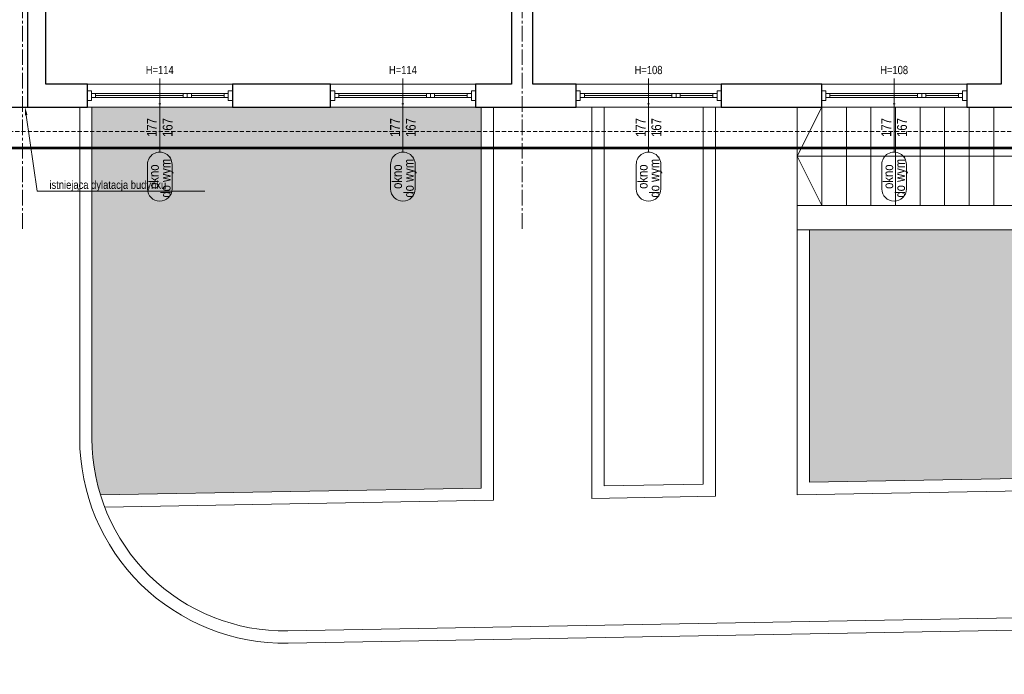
# Model space of a CAD drawing. Header units: millimetres. Extents: x -53179 to 121817, y -123620 to 254214.
# Tile 13 of 256: x 17902 to 29929, y -106926 to -98933. Entities that reach past the tile are written whole.
import ezdxf
from ezdxf import colors
from ezdxf.entities.mleader import LeaderData, LeaderLine
from ezdxf.enums import TextEntityAlignment as Align
from ezdxf.math import Vec2, Vec3

# ---------------------------------------------------------------- set-up
doc = ezdxf.new("R2010")
doc.units = ezdxf.units.MM
doc.linetypes.add('xref_ACAD-LSN_dyspozytornia_PW_rzuty_12$0$CENTER2', pattern=[28.575000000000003, 19.05, -3.175, 3.175, -3.175])
doc.linetypes.add('xref_ACAD-LSN_dyspozytornia_PW_rzuty_12$0$DASHED', pattern=[19.049999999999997, 12.7, -6.35])
for name, color, linetype, lineweight in [('xref', 8, 'Continuous', 13), ('xref_ACAD-LSN_dyspozytornia_PW_rzuty_12$0$A hatch', 8, 'Continuous', 5), ('xref_ACAD-LSN_dyspozytornia_PW_rzuty_12$0$A opis', 8, 'Continuous', 13), ('xref_ACAD-LSN_dyspozytornia_PW_rzuty_12$0$A opis stolarka', 8, 'Continuous', 9), ('xref_ACAD-LSN_dyspozytornia_PW_rzuty_12$0$A opis stolarka NWD typ', 8, 'Continuous', 9), ('xref_ACAD-LSN_dyspozytornia_PW_rzuty_12$0$A widok', 8, 'Continuous', 9), ('xref_ACAD-LSN_dyspozytornia_PW_rzuty_12$0$A widok wyżej', 8, 'xref_ACAD-LSN_dyspozytornia_PW_rzuty_12$0$DASHED', 9), ('xref_ACAD-LSN_dyspozytornia_PW_rzuty_12$0$A zakres', 8, 'Continuous', 13), ('xref_ACAD-LSN_dyspozytornia_PW_rzuty_12$0$A-Glaz', 8, 'Continuous', 9), ('xref_ACAD-LSN_dyspozytornia_PW_rzuty_12$0$A-Wall', 8, 'Continuous', 25), ('xref_ACAD-LSN_dyspozytornia_PW_rzuty_12$0$S-Grid-Iden', 8, 'xref_ACAD-LSN_dyspozytornia_PW_rzuty_12$0$CENTER2', 9)]:
    doc.layers.add(name, color=color, linetype=linetype, lineweight=lineweight)
doc.layers.add('xref_ACAD-LSN_dyspozytornia_PW_rzuty_12$0$A opis ppoż okna', color=8, linetype='Continuous', lineweight=13, transparency=0.25)
doc.styles.add('xref_ACAD-LSN_dyspozytornia_PW_rzuty_12$0$STYL ASA', font='ARIALN.TTF')

# ---------------------------------------------------------------- blocks, each defined once
blk = doc.blocks.new('xref_ACAD-LSN_dyspozytornia_PW_rzuty_12$0$blok do okna')
for points in [[(28.5, 2.499999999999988), (33.5, 2.499999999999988), (33.5, -2.500000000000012), (28.5, -2.500000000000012)], [(33.5, 2.499999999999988), (38.5, 2.499999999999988), (38.5, -2.500000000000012), (33.5, -2.500000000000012)]]:
    blk.add_lwpolyline(points, close=True)
for points in [[(-78.5, -4.440892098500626e-16), (28.5, -4.44089209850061e-16)], [(38.5, -1.154631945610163e-14), (78.5, -4.440892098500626e-16)]]:
    blk.add_lwpolyline(points)
blk = doc.blocks.new('xref_ACAD-LSN_dyspozytornia_PW_rzuty_12$0$wtag_LEFT')
at = {"transparency": 33554687, "elevation": 5.768854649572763e-05}
for points in [[(-29.99999999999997, 0), (30.00000000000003, 0)], [(30.00000000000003, 0), (60.00000000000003, 0)]]:
    blk.add_lwpolyline(points, dxfattribs=at)
at = {"layer": 'xref_ACAD-LSN_dyspozytornia_PW_rzuty_12$0$A opis stolarka NWD typ', "transparency": 33554687, "elevation": 5.768854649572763e-05}
blk.add_lwpolyline([(-74.99999999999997, 15, 0.9999999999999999), (-74.99999999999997, -14.99999999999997), (-44.99999999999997, -14.99999999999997, 0.9999999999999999), (-44.99999999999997, 15)], format="xyb", close=True, dxfattribs=at)
at = {"ltscale": 0.1, "transparency": 33554687, "style": 'xref_ACAD-LSN_dyspozytornia_PW_rzuty_12$0$STYL ASA'}
blk.add_attdef('WINDOWS:PARAPET', text='', height=10, rotation=90, dxfattribs=at).set_placement((70.22468030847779, 0, 5.768854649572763e-05), align=Align.MIDDLE_CENTER)
blk.add_attdef('WINDOWS:SZEROKOŚĆ', text='', height=12, dxfattribs=at).set_placement((0, 0), align=Align.BOTTOM_CENTER)
blk.add_attdef('WINDOWS:WYSOKOŚĆ', text='', height=12, dxfattribs=at).set_placement((0, -3.600000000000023), align=Align.TOP_CENTER)
at = {"layer": 'xref_ACAD-LSN_dyspozytornia_PW_rzuty_12$0$A opis ppoż okna', "ltscale": 0.1, "transparency": 33554687, "style": 'xref_ACAD-LSN_dyspozytornia_PW_rzuty_12$0$STYL ASA'}
blk.add_attdef('WINDOWS:PPOŻ', text='', height=10, rotation=90, dxfattribs=at).set_placement((30, 0, 5.768854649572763e-05), align=Align.MIDDLE_CENTER)
at = {"layer": 'xref_ACAD-LSN_dyspozytornia_PW_rzuty_12$0$A opis stolarka NWD typ', "ltscale": 0.1, "transparency": 33554687, "style": 'xref_ACAD-LSN_dyspozytornia_PW_rzuty_12$0$STYL ASA'}
blk.add_attdef('WINDOWS:TYP', text='', height=12, dxfattribs=at).set_placement((-60.00000000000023, -2.400000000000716), align=Align.BOTTOM_CENTER)
blk.add_attdef('WINDOWS:PODTYP', text='', height=12, dxfattribs=at).set_placement((-60.00000000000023, -1.200000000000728), align=Align.TOP_CENTER)
blk = doc.blocks.new('xref_ACAD-LSN_dyspozytornia_PW_rzuty_12')
at = {"layer": 'xref_ACAD-LSN_dyspozytornia_PW_rzuty_12$0$A hatch', "transparency": 33554495}
h = blk.add_hatch(dxfattribs=at)
h.set_pattern_fill('GRASS', color=256, scale=4)
h.set_pattern_definition([(90, (0, -10000), (-71.84204896, 71.84204896), [19.05, -124.63409792]), (45, (0, -10000), (-71.84204896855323, 71.84204896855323), [19.05, -82.55]), (135, (0, -10000), (-71.84204896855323, -71.84204896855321), [19.05, -82.55])])
edge = h.paths.add_edge_path()
edge.add_spline(control_points=[(73831.49537236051, 78934.68389895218), (73821.36042332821, 78950.88863215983), (73811.24191423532, 78967.06689592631), (73777.87336999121, 79019.68689474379), (73754.29025571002, 79055.7257734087), (73718.41295725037, 79105.3625960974), (73707.36062049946, 79120.02628679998), (73684.5224270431, 79148.7496570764), (73672.73727794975, 79162.80854113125), (73654.37669912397, 79183.3558576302), (73648.13772420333, 79190.12106444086), (73632.68528726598, 79206.36703788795), (73623.35011724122, 79215.75976406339), (73602.49878292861, 79235.86142743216), (73590.89256159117, 79246.5028439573), (73522.60170751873, 79306.13504925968), (73459.3689372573, 79349.99570612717), (73322.17585606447, 79426.90115018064), (73248.21759027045, 79459.94431247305), (73069.96663668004, 79523.19509479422), (72963.11599133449, 79549.7691875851), (72743.28333597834, 79584.7270513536), (72630.30225323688, 79593.1116682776), (72404.8752191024, 79591.7226327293), (72292.42944651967, 79581.94889123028), (72113.07049313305, 79550.95862149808), (72044.06797107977, 79534.984529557), (71910.8954184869, 79495.4976859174), (71846.72573203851, 79471.98481152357), (71725.02086586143, 79417.48038708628), (71667.48643031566, 79386.48901199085), (71560.83007797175, 79317.10625360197), (71511.70912723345, 79278.71606506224), (71449.299355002, 79219.14138223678), (71431.82100063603, 79200.981101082), (71407.01461765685, 79172.78947928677), (71398.98099836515, 79163.23372185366), (71383.39910032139, 79143.80527357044), (71375.85356427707, 79133.93117964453), (71359.01062101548, 79110.82077989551), (71349.87447081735, 79097.4756480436), (71316.17946671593, 79045.23532960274), (71294.19464417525, 79004.53466454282), (71248.09081474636, 78905.25645858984), (71225.83886623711, 78845.34303338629), (71186.66330036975, 78721.60116034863), (71169.73999385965, 78657.77547403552), (71142.39748591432, 78545.80350429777), (71131.45516007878, 78498.07668736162), (71120.4976968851, 78450.28156009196)], knot_values=[0, 0, 0, 0, 57.20706503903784, 57.20706503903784, 187.1819562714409, 187.1819562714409, 242.9538798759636, 242.9538798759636, 298.7258034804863, 298.7258034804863, 326.6117652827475, 326.6117652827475, 366.5321082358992, 366.5321082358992, 413.6403352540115, 413.6403352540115, 636.6013387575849, 636.6013387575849, 859.5623422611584, 859.5623422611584, 1147.494799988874, 1147.494799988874, 1435.42725771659, 1435.42725771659, 1723.359715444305, 1723.359715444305, 1909.892426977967, 1909.892426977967, 2096.425138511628, 2096.425138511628, 2282.957850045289, 2282.957850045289, 2469.49056157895, 2469.49056157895, 2547.228376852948, 2547.228376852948, 2586.097284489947, 2586.097284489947, 2624.966192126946, 2624.966192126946, 2675.594062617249, 2675.594062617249, 2819.436148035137, 2819.436148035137, 3012.724073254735, 3012.724073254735, 3206.011998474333, 3206.011998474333, 3347.114496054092, 3347.114496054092, 3347.114496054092, 3347.114496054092], degree=3, periodic=0)
edge.add_line((71120.4976968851, 78450.28156009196), (73831.4953723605, 78934.68389895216))
h.paths.add_polyline_path([(69699.19427511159, 79521.75866006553), (65252.06331730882, 79442.81853932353), (65252.06331730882, 78327.21501154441), (70701.67605661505, 78327.21501154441), (70701.67605661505, 78536.91380562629, 0.4194217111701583)])
h.paths.add_polyline_path([(66521.5854338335, 80689.2203145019), (65352.684490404, 80689.2203145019), (65352.684490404, 80659.2203145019), (65323.184490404, 80659.2203145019), (65323.184490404, 80689.2203145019), (65229.93869189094, 80689.2203145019), (65239.63971624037, 80142.70828359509), (66521.5854338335, 80165.46384233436)])
edge = h.paths.add_edge_path()
edge.add_line((67744.60449732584, 80689.2203145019), (68718.73525109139, 80689.2203145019))
edge.add_line((68718.73525109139, 80689.2203145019), (68718.73525109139, 80265.30380589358))
edge.add_arc((68483.73525109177, 80265.30380589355), 234.9999999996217, -15.040193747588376, 7.105427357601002e-12, ccw=False)
edge.add_line((68710.68509664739, 80204.32210698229), (67744.60449732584, 80187.1734059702))
edge.add_line((67744.60449732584, 80187.1734059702), (67744.60449732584, 80689.2203145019))
edge = h.paths.add_edge_path()
edge.add_line((69340.24443135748, 80689.2203145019), (69815.684490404, 80689.2203145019))
edge.add_line((69815.684490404, 80689.2203145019), (69815.684490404, 80223.93672736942))
edge.add_line((69815.684490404, 80223.93672736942), (69350.60182599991, 80215.681139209))
edge.add_arc((69575.24443135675, 80284.67896423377), 234.9999999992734, 179.9999999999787, 197.0740716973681, ccw=False)
edge.add_line((69340.24443135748, 80284.67896423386), (69340.24443135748, 80689.2203145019))
edge = h.paths.add_edge_path()
edge.add_line((70216.684490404, 80539.2203145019), (71051.684490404, 80539.2203145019))
edge.add_line((71051.684490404, 80539.2203145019), (71051.684490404, 80689.2203145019))
edge.add_line((71051.684490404, 80689.2203145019), (71234.684490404, 80689.2203145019))
edge.add_line((71234.684490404, 80689.2203145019), (71234.684490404, 80312.98154672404))
edge.add_arc((71169.68449040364, 80312.98154672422), 65.0000000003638, 271.0169389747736, 359.99999999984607, ccw=False)
edge.add_line((71170.83811050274, 80247.99178475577), (70216.684490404, 80231.09201850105))
edge.add_line((70216.684490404, 80231.09201850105), (70216.684490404, 80539.2203145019))
edge = h.paths.add_edge_path()
edge.add_line((72662.67849216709, 80689.2203145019), (72890.684490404, 80689.2203145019))
edge.add_line((72890.684490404, 80689.2203145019), (72890.684490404, 80659.2203145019))
edge.add_line((72890.684490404, 80659.2203145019), (72903.684490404, 80659.2203145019))
edge.add_line((72903.684490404, 80659.2203145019), (72901.84927252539, 80108.69183261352))
edge.add_arc((72897.6784921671, 80343.6548181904), 235.0000000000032, 180, 271.0169389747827, ccw=False)
edge.add_line((72662.67849216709, 80343.6548181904), (72662.67849216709, 80689.2203145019))
at = {"layer": 'xref_ACAD-LSN_dyspozytornia_PW_rzuty_12$0$A hatch'}
for points in [[(69325.24443135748, 80689.2203145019), (69325.24443135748, 80284.67896423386, 0.419421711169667), (69579.68143173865, 80034.71834127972), (71174.12149078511, 80063.02092376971, 0.4090245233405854), (71419.684490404, 80312.98154672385), (71419.684490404, 80689.2203145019)], [(69340.24443135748, 80689.2203145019), (69340.24443135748, 80284.67896423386, 0.4194217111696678), (69579.41521171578, 80049.71597865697), (71173.85527076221, 80078.01856114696, 0.409024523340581), (71404.684490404, 80312.98154672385), (71404.684490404, 80689.2203145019)], [(70201.684490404, 80689.2203145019), (70201.684490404, 80215.78617217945), (71171.10433052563, 80232.99414737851, 0.4090245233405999), (71249.684490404, 80312.98154672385), (71249.684490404, 80689.2203145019)], [(70216.684490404, 80539.2203145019), (70216.684490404, 80231.05479713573), (71170.83811050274, 80247.99178475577, 0.4090245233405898), (71234.684490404, 80312.98154672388), (71234.684490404, 80689.2203145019)]]:
    blk.add_lwpolyline(points, format="xyb", dxfattribs=at)
for points in [[(69815.684490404, 80689.2203145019), (69815.684490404, 80223.93672736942), (69350.60182599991, 80215.681139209)], [(69830.684490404, 80689.2203145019), (69830.684490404, 80209.2006263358), (69355.73527714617, 80200.76989906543)], [(69950.684490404, 80689.2203145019), (69950.684490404, 80211.33072202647), (70101.684490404, 80214.01109243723), (70101.684490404, 80689.2203145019)], [(69965.684490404, 80689.2203145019), (69965.684490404, 80226.59934698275), (70086.684490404, 80228.74719347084), (70086.684490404, 80689.2203145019)]]:
    blk.add_lwpolyline(points, dxfattribs=at)
at = {"layer": 'xref_ACAD-LSN_dyspozytornia_PW_rzuty_12$0$A widok'}
for points in [[(70231.684490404, 80689.2203145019), (70201.684490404, 80689.2203145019), (70201.684490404, 80569.2203145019), (70231.684490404, 80569.2203145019)], [(70261.684490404, 80689.2203145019), (70231.684490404, 80689.2203145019), (70231.684490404, 80569.2203145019), (70261.684490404, 80569.2203145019)], [(70291.684490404, 80689.2203145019), (70261.684490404, 80689.2203145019), (70261.684490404, 80569.2203145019), (70291.684490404, 80569.2203145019)], [(70321.684490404, 80689.2203145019), (70291.684490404, 80689.2203145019), (70291.684490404, 80569.2203145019), (70321.684490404, 80569.2203145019)], [(70351.684490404, 80689.2203145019), (70321.684490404, 80689.2203145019), (70321.684490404, 80569.2203145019), (70351.684490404, 80569.2203145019)], [(70381.684490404, 80689.2203145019), (70351.684490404, 80689.2203145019), (70351.684490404, 80569.2203145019), (70381.684490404, 80569.2203145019)], [(70411.684490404, 80689.2203145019), (70381.684490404, 80689.2203145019), (70381.684490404, 80569.2203145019), (70411.684490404, 80569.2203145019)], [(70441.684490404, 80689.2203145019), (70411.684490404, 80689.2203145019), (70411.684490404, 80569.2203145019), (70441.684490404, 80569.2203145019)], [(70471.684490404, 80689.2203145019), (70441.684490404, 80689.2203145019), (70441.684490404, 80569.2203145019), (70471.684490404, 80569.2203145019)]]:
    blk.add_lwpolyline(points, close=True, dxfattribs=at)
for points in [[(71021.684490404, 80689.2203145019), (71021.684490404, 80569.2203145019), (70201.684490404, 80569.2203145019), (70201.684490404, 80539.2203145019), (71051.684490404, 80539.2203145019), (71051.684490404, 80689.2203145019)], [(70231.684490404, 80689.2203145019), (70201.684490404, 80629.2203145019), (70231.684490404, 80569.2203145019)], [(70771.684490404, 80629.2203145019), (70201.684490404, 80629.2203145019)]]:
    blk.add_lwpolyline(points, dxfattribs=at)
at = {"layer": 'xref_ACAD-LSN_dyspozytornia_PW_rzuty_12$0$A widok wyżej', "linetype": 'xref_ACAD-LSN_dyspozytornia_PW_rzuty_12$0$DASHED', "lineweight": 9, "ltscale": 0.2}
for p, q in [((69511.684490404, 80717.22031450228), (69334.684490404, 80717.22031450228)), ((69808.684490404, 80717.22031450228), (69631.684490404, 80717.22031450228)), ((70108.684490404, 80717.22031450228), (69931.684490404, 80717.22031450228)), ((70408.684490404, 80717.22031450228), (70231.684490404, 80717.22031450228)), ((69334.684490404, 80689.2203145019), (69511.684490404, 80689.2203145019)), ((69631.684490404, 80689.2203145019), (69808.684490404, 80689.2203145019)), ((69931.684490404, 80689.2203145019), (70108.684490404, 80689.2203145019)), ((70231.684490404, 80689.2203145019), (70408.684490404, 80689.2203145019))]:
    blk.add_line(p, q, dxfattribs=at)
at = {"layer": 'xref_ACAD-LSN_dyspozytornia_PW_rzuty_12$0$A widok wyżej', "ltscale": 0.4}
blk.add_lwpolyline([(65352.684490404, 80659.2203145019), (72855.684490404, 80659.2203145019)], dxfattribs=at)
at = {"layer": 'xref_ACAD-LSN_dyspozytornia_PW_rzuty_12$0$A zakres', "linetype": 'xref_ACAD-LSN_dyspozytornia_PW_rzuty_12$0$DASHED', "const_width": 3}
blk.add_lwpolyline([(67446.184490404, 82031.22031450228), (67446.184490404, 80639.22031450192), (72869.684490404, 80639.2203145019), (72869.684490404, 82031.22031450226)], close=True, dxfattribs=at)
at = {"layer": 'xref_ACAD-LSN_dyspozytornia_PW_rzuty_12$0$A-Glaz', "linetype": 'Continuous', "lineweight": 9}
for p, q in [((69334.684490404, 80717.22031450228), (69511.684490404, 80717.22031450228)), ((69631.684490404, 80717.22031450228), (69808.684490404, 80717.22031450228)), ((69931.684490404, 80717.22031450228), (70108.684490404, 80717.22031450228)), ((70231.684490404, 80717.22031450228), (70408.684490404, 80717.22031450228)), ((69344.684490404, 80700.72031450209), (69344.684490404, 80705.72031450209)), ((69501.684490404, 80700.72031450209), (69501.684490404, 80705.72031450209)), ((69641.684490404, 80700.72031450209), (69641.684490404, 80705.72031450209)), ((69798.684490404, 80700.72031450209), (69798.684490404, 80705.72031450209)), ((69941.684490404, 80700.72031450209), (69941.684490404, 80705.72031450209)), ((70098.684490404, 80700.72031450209), (70098.684490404, 80705.72031450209)), ((70241.684490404, 80700.72031450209), (70241.684490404, 80705.72031450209)), ((70398.684490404, 80700.72031450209), (70398.684490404, 80705.72031450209)), ((69334.684490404, 80689.2203145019), (69511.684490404, 80689.2203145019)), ((69631.684490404, 80689.2203145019), (69808.684490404, 80689.2203145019)), ((69931.684490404, 80689.2203145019), (70108.684490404, 80689.2203145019)), ((70231.684490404, 80689.2203145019), (70408.684490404, 80689.2203145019))]:
    blk.add_line(p, q, dxfattribs=at)
for points in [[(69339.684490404, 80709.22031450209), (69334.684490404, 80709.22031450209), (69334.684490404, 80697.22031450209), (69339.684490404, 80697.22031450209)], [(69339.684490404, 80700.72031450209), (69339.684490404, 80705.72031450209), (69506.684490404, 80705.72031450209), (69506.684490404, 80700.72031450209)], [(69506.684490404, 80709.22031450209), (69511.684490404, 80709.22031450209), (69511.684490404, 80697.22031450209), (69506.684490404, 80697.22031450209)], [(69636.684490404, 80709.22031450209), (69631.684490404, 80709.22031450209), (69631.684490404, 80697.22031450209), (69636.684490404, 80697.22031450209)], [(69636.684490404, 80700.72031450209), (69636.684490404, 80705.72031450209), (69803.684490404, 80705.72031450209), (69803.684490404, 80700.72031450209)], [(69803.684490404, 80709.22031450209), (69808.684490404, 80709.22031450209), (69808.684490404, 80697.22031450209), (69803.684490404, 80697.22031450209)], [(69936.684490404, 80709.22031450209), (69931.684490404, 80709.22031450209), (69931.684490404, 80697.22031450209), (69936.684490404, 80697.22031450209)], [(69936.684490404, 80700.72031450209), (69936.684490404, 80705.72031450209), (70103.684490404, 80705.72031450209), (70103.684490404, 80700.72031450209)], [(70103.684490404, 80709.22031450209), (70108.684490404, 80709.22031450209), (70108.684490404, 80697.22031450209), (70103.684490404, 80697.22031450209)], [(70236.684490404, 80709.22031450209), (70231.684490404, 80709.22031450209), (70231.684490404, 80697.22031450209), (70236.684490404, 80697.22031450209)], [(70236.684490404, 80700.72031450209), (70236.684490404, 80705.72031450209), (70403.684490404, 80705.72031450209), (70403.684490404, 80700.72031450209)], [(70403.684490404, 80709.22031450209), (70408.684490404, 80709.22031450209), (70408.684490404, 80697.22031450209), (70403.684490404, 80697.22031450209)]]:
    blk.add_lwpolyline(points, close=True, dxfattribs=at)
at = {"layer": 'xref_ACAD-LSN_dyspozytornia_PW_rzuty_12$0$A-Wall', "linetype": 'Continuous', "lineweight": 25}
for p, q in [((70450.684490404, 81222.22031450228), (70450.684490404, 80717.22031450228)), ((69283.684490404, 80717.22031450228), (69283.684490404, 81025.22031450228)), ((69852.684490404, 81029.22031450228), (69852.684490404, 80717.22031450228)), ((69878.684490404, 80717.22031450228), (69878.684490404, 81029.22031450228)), ((69334.684490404, 80717.22031450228), (69283.684490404, 80717.22031450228)), ((69334.684490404, 80689.2203145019), (69334.684490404, 80717.22031450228)), ((69511.684490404, 80717.22031450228), (69511.684490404, 80689.2203145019)), ((69631.684490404, 80717.22031450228), (69511.684490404, 80717.22031450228)), ((69631.684490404, 80689.2203145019), (69631.684490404, 80717.22031450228)), ((69808.684490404, 80717.22031450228), (69808.684490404, 80689.2203145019)), ((69852.684490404, 80717.22031450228), (69808.684490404, 80717.22031450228)), ((69931.684490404, 80717.22031450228), (69878.684490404, 80717.22031450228)), ((69931.684490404, 80689.2203145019), (69931.684490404, 80717.22031450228)), ((70108.684490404, 80717.22031450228), (70108.684490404, 80689.2203145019)), ((70231.684490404, 80717.22031450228), (70108.684490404, 80717.22031450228)), ((70231.684490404, 80689.2203145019), (70231.684490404, 80717.22031450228)), ((70408.684490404, 80717.22031450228), (70408.684490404, 80689.2203145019)), ((70450.684490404, 80717.22031450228), (70408.684490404, 80717.22031450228)), ((69226.684490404, 80689.2203145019), (69334.684490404, 80689.2203145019)), ((69511.684490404, 80689.2203145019), (69631.684490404, 80689.2203145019)), ((69808.684490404, 80689.2203145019), (69931.684490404, 80689.2203145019)), ((70108.684490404, 80689.2203145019), (70231.684490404, 80689.2203145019)), ((70408.684490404, 80689.2203145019), (70528.684490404, 80689.2203145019))]:
    blk.add_line(p, q, dxfattribs=at)
at = {"layer": 'xref_ACAD-LSN_dyspozytornia_PW_rzuty_12$0$A-Wall'}
blk.add_lwpolyline([(69261.684490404, 80689.2203145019), (69261.684490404, 81025.22031450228)], dxfattribs=at)
at = {"layer": 'xref_ACAD-LSN_dyspozytornia_PW_rzuty_12$0$S-Grid-Iden'}
for points in [[(69255.184490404, 82131.22031450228), (69255.184490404, 80539.2203145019)], [(69865.684490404, 82131.22031450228), (69865.684490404, 80539.2203145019)]]:
    blk.add_lwpolyline(points, dxfattribs=at)
at = {"layer": 'xref_ACAD-LSN_dyspozytornia_PW_rzuty_12$0$A opis stolarka', "linetype": 'Continuous', "lineweight": 9}
ref = blk.add_blockref('xref_ACAD-LSN_dyspozytornia_PW_rzuty_12$0$wtag_LEFT', (69423.0188621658, 80664.2203145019, -20.0000576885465), dxfattribs=dict(at, rotation=89.99999999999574))
ref.add_attrib('WINDOWS:TYP', 'okno', dxfattribs={"layer": 'xref_ACAD-LSN_dyspozytornia_PW_rzuty_12$0$A opis stolarka NWD typ', "ltscale": 0.1, "height": 12, "rotation": 90, "style": 'xref_ACAD-LSN_dyspozytornia_PW_rzuty_12$0$STYL ASA'}).set_placement((69425.4188621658, 80604.2203145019, -20.0000576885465), align=Align.BOTTOM_CENTER)
ref.add_attrib('WINDOWS:PODTYP', 'do wym.', dxfattribs={"layer": 'xref_ACAD-LSN_dyspozytornia_PW_rzuty_12$0$A opis stolarka NWD typ', "ltscale": 0.1, "height": 12, "rotation": 90, "style": 'xref_ACAD-LSN_dyspozytornia_PW_rzuty_12$0$STYL ASA'}).set_placement((69424.2188621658, 80604.2203145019, -20.0000576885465), align=Align.TOP_CENTER)
ref.add_attrib('WINDOWS:SZEROKOŚĆ', '177', dxfattribs={"layer": '0', "ltscale": 0.1, "height": 12, "rotation": 90, "style": 'xref_ACAD-LSN_dyspozytornia_PW_rzuty_12$0$STYL ASA'}).set_placement((69423.0188621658, 80664.2203145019, -20.0000576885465), align=Align.BOTTOM_CENTER)
ref.add_attrib('WINDOWS:WYSOKOŚĆ', '167', dxfattribs={"layer": '0', "ltscale": 0.1, "height": 12, "rotation": 90, "style": 'xref_ACAD-LSN_dyspozytornia_PW_rzuty_12$0$STYL ASA'}).set_placement((69426.61886216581, 80664.2203145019, -20.0000576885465), align=Align.TOP_CENTER)
ref.add_attrib('WINDOWS:PPOŻ', '-', dxfattribs={"layer": 'xref_ACAD-LSN_dyspozytornia_PW_rzuty_12$0$A opis ppoż okna', "ltscale": 0.1, "height": 10, "style": 'xref_ACAD-LSN_dyspozytornia_PW_rzuty_12$0$STYL ASA'}).set_placement((69423.0188621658, 80694.2203145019, -20), align=Align.MIDDLE_CENTER)
ref.add_attrib('WINDOWS:PARAPET', 'H=114', dxfattribs={"layer": '0', "ltscale": 0.1, "height": 10, "style": 'xref_ACAD-LSN_dyspozytornia_PW_rzuty_12$0$STYL ASA'}).set_placement((69423.0188621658, 80734.44499481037, -20), align=Align.MIDDLE_CENTER)
ref = blk.add_blockref('xref_ACAD-LSN_dyspozytornia_PW_rzuty_12$0$wtag_LEFT', (69720.0188621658, 80664.2203145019, -20.0000576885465), dxfattribs=dict(at, rotation=89.99999999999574))
ref.add_attrib('WINDOWS:TYP', 'okno', dxfattribs={"layer": 'xref_ACAD-LSN_dyspozytornia_PW_rzuty_12$0$A opis stolarka NWD typ', "ltscale": 0.1, "height": 12, "rotation": 90, "style": 'xref_ACAD-LSN_dyspozytornia_PW_rzuty_12$0$STYL ASA'}).set_placement((69722.4188621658, 80604.2203145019, -20.0000576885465), align=Align.BOTTOM_CENTER)
ref.add_attrib('WINDOWS:PODTYP', 'do wym.', dxfattribs={"layer": 'xref_ACAD-LSN_dyspozytornia_PW_rzuty_12$0$A opis stolarka NWD typ', "ltscale": 0.1, "height": 12, "rotation": 90, "style": 'xref_ACAD-LSN_dyspozytornia_PW_rzuty_12$0$STYL ASA'}).set_placement((69721.2188621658, 80604.2203145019, -20.0000576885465), align=Align.TOP_CENTER)
ref.add_attrib('WINDOWS:SZEROKOŚĆ', '177', dxfattribs={"layer": '0', "ltscale": 0.1, "height": 12, "rotation": 90, "style": 'xref_ACAD-LSN_dyspozytornia_PW_rzuty_12$0$STYL ASA'}).set_placement((69720.0188621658, 80664.2203145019, -20.0000576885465), align=Align.BOTTOM_CENTER)
ref.add_attrib('WINDOWS:WYSOKOŚĆ', '167', dxfattribs={"layer": '0', "ltscale": 0.1, "height": 12, "rotation": 90, "style": 'xref_ACAD-LSN_dyspozytornia_PW_rzuty_12$0$STYL ASA'}).set_placement((69723.61886216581, 80664.2203145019, -20.0000576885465), align=Align.TOP_CENTER)
ref.add_attrib('WINDOWS:PPOŻ', '-', dxfattribs={"layer": 'xref_ACAD-LSN_dyspozytornia_PW_rzuty_12$0$A opis ppoż okna', "ltscale": 0.1, "height": 10, "style": 'xref_ACAD-LSN_dyspozytornia_PW_rzuty_12$0$STYL ASA'}).set_placement((69720.0188621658, 80694.2203145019, -20), align=Align.MIDDLE_CENTER)
ref.add_attrib('WINDOWS:PARAPET', 'H=114', dxfattribs={"layer": '0', "ltscale": 0.1, "height": 10, "style": 'xref_ACAD-LSN_dyspozytornia_PW_rzuty_12$0$STYL ASA'}).set_placement((69720.0188621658, 80734.44499481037, -20), align=Align.MIDDLE_CENTER)
ref = blk.add_blockref('xref_ACAD-LSN_dyspozytornia_PW_rzuty_12$0$wtag_LEFT', (70020.0188621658, 80664.2203145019, -20.0000576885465), dxfattribs=dict(at, rotation=89.99999999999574))
ref.add_attrib('WINDOWS:TYP', 'okno', dxfattribs={"layer": 'xref_ACAD-LSN_dyspozytornia_PW_rzuty_12$0$A opis stolarka NWD typ', "ltscale": 0.1, "height": 12, "rotation": 90, "style": 'xref_ACAD-LSN_dyspozytornia_PW_rzuty_12$0$STYL ASA'}).set_placement((70022.4188621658, 80604.2203145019, -20.0000576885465), align=Align.BOTTOM_CENTER)
ref.add_attrib('WINDOWS:PODTYP', 'do wym.', dxfattribs={"layer": 'xref_ACAD-LSN_dyspozytornia_PW_rzuty_12$0$A opis stolarka NWD typ', "ltscale": 0.1, "height": 12, "rotation": 90, "style": 'xref_ACAD-LSN_dyspozytornia_PW_rzuty_12$0$STYL ASA'}).set_placement((70021.2188621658, 80604.2203145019, -20.0000576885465), align=Align.TOP_CENTER)
ref.add_attrib('WINDOWS:SZEROKOŚĆ', '177', dxfattribs={"layer": '0', "ltscale": 0.1, "height": 12, "rotation": 90, "style": 'xref_ACAD-LSN_dyspozytornia_PW_rzuty_12$0$STYL ASA'}).set_placement((70020.0188621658, 80664.2203145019, -20.0000576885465), align=Align.BOTTOM_CENTER)
ref.add_attrib('WINDOWS:WYSOKOŚĆ', '167', dxfattribs={"layer": '0', "ltscale": 0.1, "height": 12, "rotation": 90, "style": 'xref_ACAD-LSN_dyspozytornia_PW_rzuty_12$0$STYL ASA'}).set_placement((70023.61886216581, 80664.2203145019, -20.0000576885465), align=Align.TOP_CENTER)
ref.add_attrib('WINDOWS:PPOŻ', '-', dxfattribs={"layer": 'xref_ACAD-LSN_dyspozytornia_PW_rzuty_12$0$A opis ppoż okna', "ltscale": 0.1, "height": 10, "style": 'xref_ACAD-LSN_dyspozytornia_PW_rzuty_12$0$STYL ASA'}).set_placement((70020.0188621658, 80694.2203145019, -20), align=Align.MIDDLE_CENTER)
ref.add_attrib('WINDOWS:PARAPET', 'H=108', dxfattribs={"layer": '0', "ltscale": 0.1, "height": 10, "style": 'xref_ACAD-LSN_dyspozytornia_PW_rzuty_12$0$STYL ASA'}).set_placement((70020.0188621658, 80734.44499481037, -20), align=Align.MIDDLE_CENTER)
ref = blk.add_blockref('xref_ACAD-LSN_dyspozytornia_PW_rzuty_12$0$wtag_LEFT', (70320.0188621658, 80664.2203145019, -20.0000576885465), dxfattribs=dict(at, rotation=89.99999999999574))
ref.add_attrib('WINDOWS:TYP', 'okno', dxfattribs={"layer": 'xref_ACAD-LSN_dyspozytornia_PW_rzuty_12$0$A opis stolarka NWD typ', "ltscale": 0.1, "height": 12, "rotation": 90, "style": 'xref_ACAD-LSN_dyspozytornia_PW_rzuty_12$0$STYL ASA'}).set_placement((70322.4188621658, 80604.2203145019, -20.0000576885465), align=Align.BOTTOM_CENTER)
ref.add_attrib('WINDOWS:PODTYP', 'do wym.', dxfattribs={"layer": 'xref_ACAD-LSN_dyspozytornia_PW_rzuty_12$0$A opis stolarka NWD typ', "ltscale": 0.1, "height": 12, "rotation": 90, "style": 'xref_ACAD-LSN_dyspozytornia_PW_rzuty_12$0$STYL ASA'}).set_placement((70321.2188621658, 80604.2203145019, -20.0000576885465), align=Align.TOP_CENTER)
ref.add_attrib('WINDOWS:SZEROKOŚĆ', '177', dxfattribs={"layer": '0', "ltscale": 0.1, "height": 12, "rotation": 90, "style": 'xref_ACAD-LSN_dyspozytornia_PW_rzuty_12$0$STYL ASA'}).set_placement((70320.0188621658, 80664.2203145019, -20.0000576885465), align=Align.BOTTOM_CENTER)
ref.add_attrib('WINDOWS:WYSOKOŚĆ', '167', dxfattribs={"layer": '0', "ltscale": 0.1, "height": 12, "rotation": 90, "style": 'xref_ACAD-LSN_dyspozytornia_PW_rzuty_12$0$STYL ASA'}).set_placement((70323.61886216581, 80664.2203145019, -20.0000576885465), align=Align.TOP_CENTER)
ref.add_attrib('WINDOWS:PPOŻ', '-', dxfattribs={"layer": 'xref_ACAD-LSN_dyspozytornia_PW_rzuty_12$0$A opis ppoż okna', "ltscale": 0.1, "height": 10, "style": 'xref_ACAD-LSN_dyspozytornia_PW_rzuty_12$0$STYL ASA'}).set_placement((70320.0188621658, 80694.2203145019, -20), align=Align.MIDDLE_CENTER)
ref.add_attrib('WINDOWS:PARAPET', 'H=108', dxfattribs={"layer": '0', "ltscale": 0.1, "height": 10, "style": 'xref_ACAD-LSN_dyspozytornia_PW_rzuty_12$0$STYL ASA'}).set_placement((70320.0188621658, 80734.44499481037, -20), align=Align.MIDDLE_CENTER)
at = {"layer": 'xref_ACAD-LSN_dyspozytornia_PW_rzuty_12$0$A-Glaz', "linetype": 'Continuous', "lineweight": 9, "extrusion": (0, 0, -1), "zscale": -1, "rotation": 180}
for p in [(-69423.184490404, 80703.22031450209), (-69720.184490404, 80703.22031450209), (-70020.184490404, 80703.22031450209), (-70320.184490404, 80703.22031450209)]:
    blk.add_blockref('xref_ACAD-LSN_dyspozytornia_PW_rzuty_12$0$blok do okna', p, dxfattribs=at)
at = {"layer": 'xref_ACAD-LSN_dyspozytornia_PW_rzuty_12$0$A opis', "linetype": 'Continuous', "lineweight": 9}
ml = blk.add_multileader_mtext('Standard', dxfattribs=at)
ml.set_content('istniejąca dylatacja budynku', color=256, style='xref_ACAD-LSN_dyspozytornia_PW_rzuty_12$0$STYL ASA')
ml.set_leader_properties()
ml.build(insert=Vec2(0, 0))
ml.multileader.update_dxf_attribs({"text_left_attachment_type": 6, "text_right_attachment_type": 6, "dogleg_length": 3, "arrow_head_size": 10})
ctx = ml.context
ctx.base_point, ctx.char_height, ctx.arrow_head_size, ctx.landing_gap_size, ctx.plane_origin = Vec3(69278.2532722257, 80586.3911459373), 10, 10, 10, Vec3(68994.05575788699, 80092.99775506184)
ctx.left_attachment, ctx.right_attachment = 6, 6
notes = []
notes.append((ctx, [(0, (1, 1, 0), (69273.26123190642, 80586.39818571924), (1, 0), 4.992040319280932, [(0, [(69258.434490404, 80689.2203145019)], 0, [])])]))
ctx.mtext.insert, ctx.mtext.width, ctx.mtext.line_spacing_factor, ctx.mtext.flow_direction = Vec3(69288.2532722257, 80599.33111865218), 91.73818010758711, 0.9600000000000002, 5
for ctx, leaders in notes:
    for number, flags, end, landing, length, lines in leaders:
        leader = LeaderData()
        leader.index, (leader.has_last_leader_line, leader.has_dogleg_vector, leader.attachment_direction) = number, flags
        leader.last_leader_point, leader.dogleg_vector, leader.dogleg_length = Vec3(end), Vec3(landing), length
        for number, points, colour, breaks in lines:
            line = LeaderLine()
            line.index, line.vertices, line.color, line.breaks = number, Vec3.list(points), colors.encode_raw_color(colour), breaks
            leader.lines.append(line)
        ctx.leaders.append(leader)

msp = doc.modelspace()

# ---------------------------------------------------------------- block references
at = {"layer": 'xref', "xscale": 10, "yscale": 10, "zscale": 10}
msp.add_blockref('xref_ACAD-LSN_dyspozytornia_PW_rzuty_12', (-674616.84490404, -906892.203145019), dxfattribs=at)

doc.saveas('drawing.dxf')
